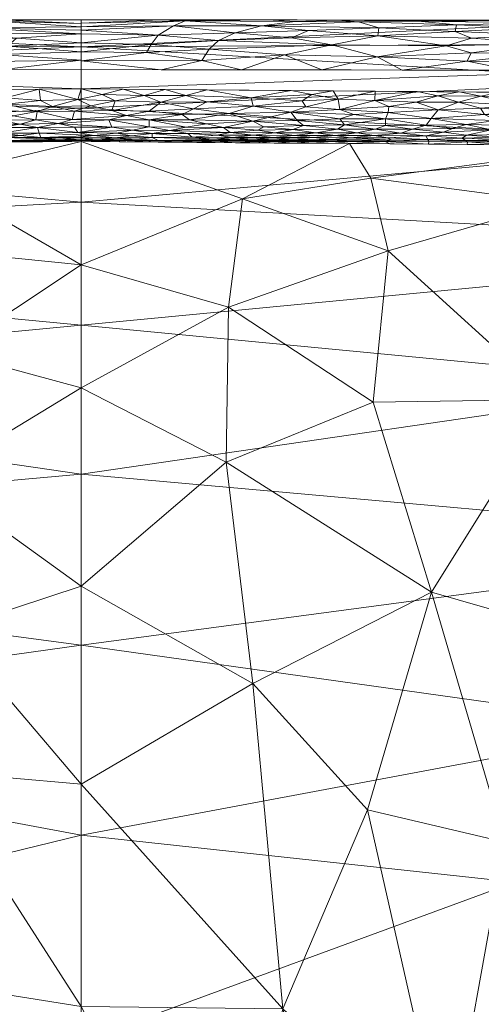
# Model space of a CAD drawing. Header units: millimetres. Extents: x -275 to 275, y 0 to 461.
# Tile 59 of 85: x -3 to 20, y 412 to 461. Entities that reach past the tile are written whole.
import ezdxf

# ---------------------------------------------------------------- set-up
doc = ezdxf.new("R2010")
doc.units = ezdxf.units.MM
doc.layers.add('A-GENM', color=13, linetype='Continuous')

# ---------------------------------------------------------------- blocks, each defined once
blk = doc.blocks.new('MODEL_CCAS1511-1000410R0 - MODEL_CCAS1511-1000410R0-465174-Preview')
at = {"layer": 'A-GENM', "lineweight": 9}
mesh = blk.add_polyface(dxfattribs=at)
corners = [(-272.167, 0), (-272.319, -150.975), (-272.479, -301.95), (-272.223, -329.002), (-270.726, -356.013), (-266.536, -382.739), (-256.83, -407.989), (-238.784, -428.131), (-214.858, -440.747), (-188.814, -448.06), (-162.114, -452.412), (-135.192, -455.069), (-108.188, -456.694), (-81.152, -457.659), (-54.105, -458.187), (-27.053, -458.42), (0, -458.452), (27.053, -458.42), (54.105, -458.187), (81.152, -457.659), (108.188, -456.694), (135.192, -455.069), (162.114, -452.412), (188.814, -448.059), (214.858, -440.746), (238.784, -428.131), (256.83, -407.989), (266.536, -382.739), (270.726, -356.013), (272.223, -329.002), (272.479, -301.95), (272.319, -150.975), (272.167, 0), (-271.479, -141.65), (-253.734, -118.36), (-222.049, -117.596), (-190.328, -117.596), (-158.607, -117.596), (-126.885, -117.596), (-95.164, -117.596), (-63.443, -117.596), (-31.721, -117.596), (0, -117.596), (15.006, -117.596), (30.013, -117.596), (45.019, -117.596), (60.026, -117.596), (75.032, -117.596), (90.039, -117.596), (105.045, -117.596), (120.051, -117.596), (135.058, -117.596), (150.064, -117.596), (165.071, -117.596), (180.077, -117.596), (195.083, -117.596), (210.09, -117.596), (225.096, -117.596), (240.103, -117.596), (255.062, -118.77), (267.363, -127.255), (271.479, -141.65), (271.5, -276.207), (270.746, -343.476), (267.133, -376.894), (262.881, -393.154), (255.834, -408.391), (245.398, -421.522), (232.048, -431.692), (216.932, -439.027), (200.945, -444.221), (167.942, -450.629), (134.487, -454.07), (67.276, -456.933), (0, -457.5), (-67.276, -456.933), (-134.485, -454.07), (-167.944, -450.629), (-200.946, -444.221), (-216.933, -439.027), (-232.048, -431.692), (-245.398, -421.522), (-255.835, -408.389), (-262.881, -393.152), (-267.133, -376.893), (-270.746, -343.476), (-271.5, -276.208), (0, -47.739), (12.205, -52.795), (17.261, -65), (12.205, -77.205), (0, -82.261), (-12.205, -77.205), (-17.261, -65), (-12.205, -52.795), (263.622, -390.318), (260.818, -397.614), (250.836, -414.68), (243.217, -423.183), (232.089, -431.661), (231.82, -431.802), (-231.823, -431.801), (-232.088, -431.662), (-243.217, -423.183), (-250.833, -414.683), (-260.819, -397.613), (-263.623, -390.318)]
mesh.append_faces([[corners[k] for k in face] for face in [(83, 105, 106), (98, 99, 25), (67, 97, 98), (80, 101, 102), (102, 103, 7), (68, 99, 100), (81, 103, 104), (65, 95, 96)]])
mesh.append_faces([[corners[k] for k in face] for face in [(8, 79, 101), (66, 26, 96), (69, 24, 100)]], dxfattribs={"vtx0": -1})
mesh.append_faces([[corners[k] for k in face] for face in [(0, 87, 32), (2, 86, 1), (4, 85, 3), (9, 78, 8), (14, 75, 13), (70, 24, 69)]], dxfattribs={"vtx0": -1, "vtx1": -1})
mesh.append_faces([[corners[k] for k in face] for face in [(94, 0, 38, 39)]], dxfattribs={"vtx0": -1, "vtx1": -1, "vtx3": -1})
mesh.append_faces([[corners[k] for k in face] for face in [(0, 35, 36), (33, 0, 1, 86), (92, 41, 42), (89, 48, 49, 88), (32, 58, 59), (62, 30, 31), (30, 62, 63), (90, 44, 45), (10, 76, 77), (75, 14, 15, 74), (28, 63, 64, 27), (23, 70, 71, 22), (70, 23, 24), (72, 21, 22, 71)]], dxfattribs={"vtx0": -1, "vtx2": -1})
mesh.append_faces([[corners[k] for k in face] for face in [(0, 36, 37, 38), (32, 52, 53, 54), (89, 46, 47, 48), (76, 10, 11, 12), (74, 15, 16, 17), (63, 28, 29, 30), (73, 18, 19, 20)]], dxfattribs={"vtx0": -1, "vtx3": -1})
mesh.append_faces([[corners[k] for k in face] for face in [(97, 26, 66)]], dxfattribs={"vtx1": -1})
mesh.append_faces([[corners[k] for k in face] for face in [(94, 87, 0), (87, 88, 32), (33, 34, 0), (34, 35, 0), (50, 51, 88, 49), (57, 58, 32, 56), (55, 56, 32, 54), (60, 61, 32), (59, 60, 32), (78, 79, 8)]], dxfattribs={"vtx1": -1, "vtx2": -1})
mesh.append_faces([[corners[k] for k in face] for face in [(51, 52, 32, 88)]], dxfattribs={"vtx1": -1, "vtx2": -1, "vtx3": -1})
mesh.append_faces([[corners[k] for k in face] for face in [(93, 94, 39, 40), (92, 93, 40, 41), (91, 92, 42, 43), (90, 91, 43, 44), (85, 86, 2, 3), (45, 46, 89, 90), (31, 32, 61, 62), (84, 85, 4, 5), (77, 78, 9, 10), (75, 76, 12, 13), (73, 74, 17, 18), (72, 73, 20, 21)]], dxfattribs={"vtx1": -1, "vtx3": -1})
mesh.append_faces([[corners[k] for k in face] for face in [(64, 95, 27), (5, 106, 84), (82, 105, 6), (6, 104, 82)]], dxfattribs={"vtx2": -1})
mesh = blk.add_polyface(dxfattribs=at)
corners = [(0, -388.723, -71.852), (-6.842, -398.34, -65.586), (0, -400.488, -64.043), (0, -422.703, -46.645), (-10.106, -411.478, -55.882), (-8.593, -427.738, -42.162), (-5.689, -382.925, -75.925), (0, -376.959, -79.662), (-11.696, -388.65, -72.242), (-13.022, -371.192, -83.248), (-17.311, -383.886, -75.421), (-18.319, -403.802, -61.759), (-21.212, -419.807, -49.238), (-14.33, -421.427, -47.799), (-31.201, -397.969, -66.174), (-37.019, -397.592, -66.571), (-37.3, -411.523, -56.218), (-12.514, -401.077, -63.677), (-48.393, -387.69, -73.679), (-53.043, -409.076, -58.491), (-43.311, -401.672, -63.799), (-27.708, -410.49, -56.85), (-52.419, -373.694, -82.768), (-59.395, -394.832, -69.16), (-29.28, -382.472, -76.554), (-36.34, -385.433, -74.813), (-26.028, -399.619, -64.902), (-23.692, -388.238, -72.682), (-63.06, -416.957, -52.405), (-56.906, -424.376, -45.837), (-24.442, -430.322, -39.841), (-29.211, -423.726, -45.956), (-40.533, -428.659, -41.615), (-63.24, -380.156, -79.125), (-58.623, -405.485, -61.391), (-32.769, -371.945, -83.191), (-41.605, -382.025, -77.171), (-43.293, -367.731, -86.035), (-51.094, -432.504, -38.017), (-47.241, -418.198, -51.011), (-66.372, -429.799, -40.917), (-68.554, -410.827, -57.536), (-17.541, -432.321, -37.84), (0, -411.595, -55.344), (-17.759, -365.189, -86.853)]
mesh.append_faces([[corners[k] for k in face] for face in [(0, 1, 2), (2, 1, 43)]], dxfattribs={"vtx0": -1, "vtx1": -1})
mesh.append_faces([[corners[k] for k in face] for face in [(3, 4, 5), (8, 9, 10), (11, 12, 13), (14, 15, 16), (0, 6, 1), (1, 17, 4), (18, 19, 20), (16, 21, 14), (22, 23, 18), (24, 25, 15), (26, 11, 27), (28, 29, 19), (30, 12, 31), (16, 32, 31), (23, 22, 33), (19, 34, 28), (25, 35, 36), (36, 37, 18), (24, 35, 25), (38, 32, 39), (29, 38, 39), (19, 29, 39), (29, 28, 40), (20, 19, 39), (34, 18, 23), (16, 20, 39), (20, 25, 36), (32, 16, 39), (26, 27, 14), (41, 28, 34), (24, 14, 27), (20, 15, 25), (11, 8, 10), (12, 11, 21), (31, 12, 21), (42, 5, 13), (31, 21, 16), (13, 5, 4), (6, 8, 1), (17, 1, 8), (1, 4, 43), (8, 11, 17), (4, 17, 11), (10, 44, 27), (6, 9, 8), (11, 10, 27), (20, 36, 18), (18, 34, 19), (41, 34, 23), (14, 21, 26), (11, 26, 21), (16, 15, 20), (24, 15, 14), (11, 13, 4), (42, 13, 12)]], dxfattribs={"vtx0": -1, "vtx1": -1, "vtx2": -1})
mesh.append_faces([[corners[k] for k in face] for face in [(6, 0, 7), (4, 3, 43)]], dxfattribs={"vtx0": -1, "vtx2": -1})
mesh = blk.add_polyface(dxfattribs=at)
corners = [(0, -448.691, -14.572), (6.58, -444.321, -24.387), (0, -442.531, -26.648), (24.216, -447.817, -19.496), (18.44, -444.309, -24.428), (12.956, -446.687, -21.16), (0, -400.488, -64.043), (0, -411.595, -55.344), (7.968, -412.854, -54.792), (9.819, -404.812, -60.934), (17.791, -416.838, -51.668), (19.706, -409.014, -57.873), (7.576, -423.38, -46.07), (26.863, -421.48, -47.881), (29.094, -413.493, -54.514), (20.396, -434.257, -35.915), (29.727, -432.231, -38.031), (22.389, -426.683, -43.226), (7.47, -438.004, -31.897), (20.945, -400.429, -64.241), (24.459, -451.707, -12.616), (30.316, -447.544, -19.916), (15.384, -452.644, -10.535), (27.638, -454.653, -2.496), (18.425, -454.719, -2.496), (7.773, -449.479, -16.819), (0, -454.852, -2.496), (9.213, -454.786, -2.496), (7.531, -453.044, -9.551), (13.025, -435.769, -34.309), (15.178, -424.047, -45.528), (0, -432.617, -36.647), (33.348, -442.446, -26.857), (6.575, -430.449, -39.607), (0, -388.723, -71.852), (10.339, -393.596, -68.902), (36.822, -413.61, -54.556), (26.626, -394.637, -68.41), (0, -422.703, -46.645), (24.324, -442.714, -26.481)]
mesh.append_faces([[corners[k] for k in face] for face in [(0, 1, 2), (23, 20, 24), (24, 22, 27), (26, 28, 0), (31, 33, 38)]], dxfattribs={"vtx0": -1, "vtx1": -1})
mesh.append_faces([[corners[k] for k in face] for face in [(3, 4, 5), (9, 10, 11), (7, 12, 8), (11, 13, 14), (15, 16, 17), (9, 8, 10), (5, 18, 1), (10, 13, 11), (14, 19, 11), (20, 21, 3), (3, 22, 20), (22, 24, 20), (1, 0, 25), (29, 4, 15), (27, 22, 28), (28, 25, 0), (12, 30, 8), (15, 32, 16), (25, 22, 5), (22, 25, 28), (25, 5, 1), (18, 5, 4), (33, 31, 18), (2, 1, 18), (35, 9, 11), (19, 35, 11), (30, 17, 10), (10, 17, 13), (19, 36, 37), (19, 14, 36), (29, 33, 18), (29, 30, 12), (10, 8, 30), (9, 6, 8), (15, 17, 30), (13, 17, 16), (29, 15, 30), (15, 39, 32), (21, 39, 3), (4, 3, 39), (22, 3, 5), (15, 4, 39), (18, 4, 29), (29, 12, 33), (12, 38, 33)]], dxfattribs={"vtx0": -1, "vtx1": -1, "vtx2": -1})
mesh.append_faces([[corners[k] for k in face] for face in [(9, 34, 6)]], dxfattribs={"vtx0": -1, "vtx2": -1})
mesh.append_faces([[corners[k] for k in face] for face in [(6, 7, 8), (26, 27, 28), (31, 2, 18), (7, 38, 12)]], dxfattribs={"vtx1": -1, "vtx2": -1})
mesh = blk.add_polyface(dxfattribs=at)
corners = [(0, -438.222, -89.41), (-38.429, -434.774, -97.266), (0, -429.661, -105.354), (-41.249, -459.806, -20.717), (-68.857, -459.511, -21.069), (-66.973, -457.521, -34.97), (0, -451.826, -55.906), (-33.284, -454.829, -47.428), (-40.75, -449.55, -64.58), (-54.681, -460.68, -2.499), (-27.34, -460.919, -2.526), (-28.626, -457.885, -33.61), (0, -459.599, -20.606), (0, -460.952, -2.565), (-80.508, -450.093, -61.958), (-63.703, -442.71, -81.213), (0, -445.669, -72.919), (-30.889, -442.721, -81.184), (-52.829, -428.716, -107.789), (-42.333, -415.649, -127.754), (-29.063, -425.591, -112.863), (-74.383, -411.109, -133.121), (-84.634, -397.216, -150), (-56.93, -398.255, -150), (0, -420.151, -120.75), (-44.768, -406.392, -140.173), (-29.223, -398.719, -150), (0, -398.847, -150), (0, -409.838, -135.62), (-24.382, -409.931, -135.677), (-21.703, -417.802, -124.652), (-82.021, -460.137, -2.486), (0, -456.521, -38.434), (-77.632, -418.512, -122.712), (-73.996, -425.362, -112.59), (-59.671, -453.186, -53.372), (-82.359, -453.947, -49.27), (-73.836, -434.011, -98.069), (-92.567, -429.686, -104.41), (-93.722, -444.848, -74.464), (-96.108, -437.42, -90.131), (-94.287, -458.869, -20.869)]
mesh.append_faces([[corners[k] for k in face] for face in [(10, 12, 13)]], dxfattribs={"vtx0": -1})
mesh.append_faces([[corners[k] for k in face] for face in [(0, 1, 2), (9, 3, 10), (16, 17, 0), (6, 8, 16), (2, 20, 24), (12, 11, 32)]], dxfattribs={"vtx0": -1, "vtx1": -1})
mesh.append_faces([[corners[k] for k in face] for face in [(3, 4, 5), (6, 7, 8), (3, 11, 12), (3, 12, 10), (8, 14, 15), (18, 19, 20), (2, 1, 20), (17, 1, 0), (23, 25, 21), (30, 19, 29), (5, 7, 11), (1, 17, 15), (29, 19, 25), (33, 19, 34), (18, 20, 1), (30, 20, 19), (16, 8, 17), (15, 17, 8), (11, 7, 32), (8, 35, 14), (35, 8, 7), (14, 35, 36), (18, 37, 34), (37, 38, 34), (15, 14, 39), (7, 5, 35), (35, 5, 36), (37, 1, 15), (19, 18, 34), (1, 37, 18), (15, 40, 37), (21, 25, 19), (26, 29, 25), (28, 30, 29), (20, 30, 24), (19, 33, 21), (4, 3, 9), (41, 5, 4), (5, 11, 3)]], dxfattribs={"vtx0": -1, "vtx1": -1, "vtx2": -1})
mesh.append_faces([[corners[k] for k in face] for face in [(21, 22, 23), (4, 9, 31), (7, 6, 32), (30, 28, 24)]], dxfattribs={"vtx0": -1, "vtx2": -1})
mesh.append_faces([[corners[k] for k in face] for face in [(23, 26, 25), (27, 28, 29), (26, 27, 29)]], dxfattribs={"vtx1": -1, "vtx2": -1})
mesh = blk.add_polyface(dxfattribs=at)
corners = [(54.681, -460.68, -2.499), (41.249, -459.806, -20.717), (69.236, -459.955, -16.054), (38.429, -434.774, -97.266), (52.845, -428.714, -107.791), (73.82, -433.992, -98.105), (0, -429.661, -105.354), (0, -420.151, -120.75), (29.063, -425.591, -112.863), (27.34, -460.919, -2.526), (0, -460.952, -2.565), (0, -459.599, -20.606), (30.889, -442.721, -81.184), (0, -445.669, -72.919), (0, -438.222, -89.41), (40.551, -457.791, -34.389), (0, -456.521, -38.434), (33.284, -454.829, -47.428), (40.75, -449.55, -64.58), (63.703, -442.71, -81.213), (80.508, -450.093, -61.958), (0, -451.826, -55.906), (28.369, -398.728, -150), (53.455, -407.83, -138.143), (30.473, -407.995, -138.237), (19.256, -415.463, -128), (0, -409.838, -135.62), (56.788, -398.258, -150), (84.236, -397.237, -150), (74.074, -411.036, -133.234), (42.348, -415.649, -127.754), (59.671, -453.186, -53.372), (82.359, -453.947, -49.27), (0, -398.847, -150), (77.597, -418.465, -122.782), (74.026, -425.361, -112.59), (66.973, -457.521, -34.97), (85.101, -442.366, -80.885), (82.021, -460.137, -2.486)]
mesh.append_faces([[corners[k] for k in face] for face in [(13, 18, 21), (21, 17, 16), (0, 2, 38)]], dxfattribs={"vtx0": -1, "vtx1": -1})
mesh.append_faces([[corners[k] for k in face] for face in [(0, 1, 2), (3, 4, 5), (15, 16, 17), (9, 11, 1), (18, 19, 20), (14, 3, 12), (17, 21, 18), (18, 12, 19), (22, 23, 24), (6, 8, 3), (3, 8, 4), (23, 30, 24), (31, 20, 32), (24, 30, 25), (34, 30, 29), (25, 8, 7), (4, 30, 35), (19, 12, 3), (18, 13, 12), (31, 18, 20), (1, 15, 36), (18, 31, 17), (36, 17, 31), (36, 31, 32), (5, 4, 35), (30, 4, 8), (3, 5, 19), (37, 20, 19), (5, 37, 19), (30, 34, 35), (8, 25, 30), (26, 24, 25), (27, 29, 23), (29, 30, 23), (36, 2, 1), (15, 1, 11), (17, 36, 15)]], dxfattribs={"vtx0": -1, "vtx1": -1, "vtx2": -1})
mesh.append_faces([[corners[k] for k in face] for face in [(12, 13, 14), (25, 7, 26), (24, 33, 22), (15, 11, 16), (3, 14, 6), (23, 22, 27)]], dxfattribs={"vtx0": -1, "vtx2": -1})
mesh.append_faces([[corners[k] for k in face] for face in [(10, 11, 9)]], dxfattribs={"vtx1": -1})
mesh.append_faces([[corners[k] for k in face] for face in [(6, 7, 8), (0, 9, 1), (27, 28, 29), (26, 33, 24)]], dxfattribs={"vtx1": -1, "vtx2": -1})
mesh = blk.add_polyface(dxfattribs=at)
corners = [(-7.266, -438.818, -30.997), (0, -432.617, -36.647), (-8.593, -427.738, -42.162), (-61.323, -449.844, -15.934), (-54.387, -442.882, -26.405), (-62.56, -445.176, -23.342), (-56.906, -424.376, -45.837), (-66.372, -429.799, -40.917), (-61.732, -437.675, -32.656), (-15.374, -449.383, -16.982), (-7.377, -446.578, -21.309), (-14.613, -441.823, -27.535), (-40.533, -428.659, -41.615), (-51.094, -432.504, -38.017), (-44.052, -441.957, -27.518), (-14.504, -453.026, -9.575), (-23.724, -451.8, -12.421), (-31.038, -435.04, -35.195), (-35.798, -442.769, -26.468), (-17.541, -432.321, -37.84), (-23.56, -441.96, -27.405), (-40.007, -451.798, -12.304), (-31.128, -448.355, -18.658), (-54.179, -450.257, -15.26), (-65.407, -452.891, -8.94), (-31.666, -452.865, -9.865), (-61.821, -454.408, -2.497), (-8.088, -451.986, -12.061), (-24.442, -430.322, -39.841), (-46.014, -448.574, -18.275), (-29.211, -423.726, -45.956), (-21.212, -419.807, -49.238), (0, -422.703, -46.645), (-13.438, -454.755, -2.496), (0, -442.531, -26.648), (0, -448.691, -14.572), (0, -454.852, -2.496), (-26.876, -454.659, -2.496), (-35.612, -454.596, -2.496), (-44.348, -454.533, -2.496), (-48.127, -452.777, -9.823), (-68.536, -449.688, -16.096), (-53.085, -454.471, -2.497)]
mesh.append_faces([[corners[k] for k in face] for face in [(32, 2, 1), (36, 27, 33), (1, 0, 34), (38, 21, 39), (37, 25, 38)]], dxfattribs={"vtx0": -1, "vtx1": -1})
mesh.append_faces([[corners[k] for k in face] for face in [(0, 1, 2), (3, 4, 5), (6, 7, 8), (9, 10, 11), (12, 13, 14), (15, 9, 16), (17, 12, 18), (11, 19, 20), (21, 22, 18), (11, 0, 19), (14, 18, 12), (13, 6, 8), (23, 3, 24), (22, 25, 16), (24, 26, 23), (14, 13, 4), (18, 20, 17), (15, 27, 9), (20, 19, 28), (4, 29, 14), (12, 17, 30), (13, 8, 4), (5, 4, 8), (4, 23, 29), (28, 30, 17), (20, 28, 17), (31, 28, 19), (16, 20, 22), (11, 20, 9), (10, 9, 27), (11, 10, 0), (15, 33, 27), (0, 10, 34), (10, 27, 35), (19, 0, 2), (9, 20, 16), (38, 25, 21), (37, 15, 16), (16, 25, 37), (29, 40, 21), (21, 25, 22), (3, 5, 41), (4, 3, 23), (18, 14, 29), (20, 18, 22), (40, 29, 23), (18, 29, 21), (42, 40, 23), (21, 40, 39)]], dxfattribs={"vtx0": -1, "vtx1": -1, "vtx2": -1})
mesh.append_faces([[corners[k] for k in face] for face in [(27, 36, 35), (40, 42, 39), (23, 26, 42)]], dxfattribs={"vtx0": -1, "vtx2": -1})
mesh.append_faces([[corners[k] for k in face] for face in [(35, 34, 10), (37, 33, 15)]], dxfattribs={"vtx1": -1, "vtx2": -1})
mesh = blk.add_polyface(dxfattribs=at)
corners = [(-21.1, -454.959, -1.539), (-19.248, -454.916, -1.722), (-21.415, -454.87, -1.902), (-23.125, -454.906, -1.697), (-17.409, -454.882, -1.917), (-19.34, -454.849, -2.091), (-17.387, -454.727, -2.496), (-19.319, -454.713, -2.496), (-21.251, -454.699, -2.496), (-19.073, -455.019, -1.389), (-20.853, -455.072, -1.245), (-17.879, -456.435, -0.11), (-17.517, -456.015, -0.27), (-20.198, -456.217, -0.178), (-21.598, -455.659, -0.483), (-20.776, -455.917, -0.315), (-19.277, -455.712, -0.45), (-20.549, -455.444, -0.683), (-21.324, -455.209, -0.985), (-23.024, -455.285, -0.861), (-17.25, -455.139, -1.134), (-19.286, -455.173, -1.058), (-18.921, -457.341), (-17.859, -457.139, -0.003), (-20.011, -457.125, -0.003), (-22.058, -457.069, -0.006), (-21.874, -456.675, -0.052), (-18.895, -456.826, -0.03), (-18.136, -455.324, -0.837), (-22.062, -456.113, -0.216), (-19.984, -456.53, -0.084), (-21.024, -457.323), (-23.126, -457.305), (-18.589, -455.508, -0.626), (-23.3, -455.481, -0.632), (-22.73, -455.85, -0.348), (-21.883, -456.382, -0.121), (-22.231, -454.825, -2.196), (-17.363, -454.963, -1.575), (-23.183, -454.685, -2.496), (-17.269, -455.676, -0.483), (-23.099, -455.007, -1.376), (-23.058, -455.132, -1.104)]
mesh.append_faces([[corners[k] for k in face] for face in [(31, 25, 32), (39, 37, 8), (7, 5, 6)]], dxfattribs={"vtx0": -1, "vtx1": -1})
mesh.append_faces([[corners[k] for k in face] for face in [(0, 1, 2), (2, 3, 0), (4, 5, 1), (6, 5, 4), (9, 0, 10), (11, 12, 13), (14, 15, 16), (17, 18, 19), (20, 9, 21), (22, 23, 24), (25, 24, 26), (23, 27, 24), (17, 28, 21), (16, 17, 14), (15, 29, 13), (30, 26, 27), (24, 25, 31), (26, 24, 27), (30, 11, 13), (12, 16, 15), (17, 33, 28), (14, 17, 34), (33, 17, 16), (35, 15, 14), (12, 15, 13), (35, 29, 15), (30, 36, 26), (13, 29, 36), (3, 2, 37), (0, 9, 1), (38, 1, 9), (8, 37, 5), (2, 1, 5), (5, 37, 2), (9, 10, 21), (40, 33, 16), (41, 10, 0), (10, 18, 21), (17, 21, 18), (28, 20, 21), (10, 42, 18), (11, 30, 27), (36, 30, 13)]], dxfattribs={"vtx0": -1, "vtx1": -1, "vtx2": -1})
mesh.append_faces([[corners[k] for k in face] for face in [(5, 7, 8), (24, 31, 22)]], dxfattribs={"vtx0": -1, "vtx2": -1})
mesh = blk.add_polyface(dxfattribs=at)
corners = [(-12.875, -456.97, -0.016), (-14.699, -456.903, -0.023), (-14.717, -457.376), (-15.519, -454.922, -1.751), (-15.219, -454.861, -2.107), (-17.409, -454.882, -1.917), (-19.248, -454.916, -1.722), (-17.363, -454.963, -1.575), (-16.594, -455.471, -0.671), (-15.246, -455.652, -0.507), (-14.718, -455.468, -0.68), (-17.269, -455.676, -0.483), (-17.517, -456.015, -0.27), (-15.237, -455.989, -0.287), (-18.589, -455.508, -0.626), (-18.895, -456.826, -0.03), (-16.774, -456.825, -0.032), (-17.879, -456.435, -0.11), (-13.523, -454.754, -2.496), (-15.455, -454.741, -2.496), (-15.364, -456.31, -0.151), (-18.136, -455.324, -0.837), (-16.004, -455.283, -0.903), (-17.25, -455.139, -1.134), (-12.948, -456.465, -0.106), (-13.656, -456.216, -0.187), (-15.401, -456.604, -0.071), (-17.859, -457.139, -0.003), (-16.819, -457.358), (-18.921, -457.341), (-17.387, -454.727, -2.496), (-19.073, -455.019, -1.389), (-13.484, -455.044, -1.37), (-15.347, -455.037, -1.376), (-13.537, -454.899, -1.888), (-12.572, -454.965, -1.615), (-14.677, -455.153, -1.123), (-13.801, -455.288, -0.905), (-13.184, -455.698, -0.476), (-19.277, -455.712, -0.45), (-12.945, -455.989, -0.29)]
mesh.append_faces([[corners[k] for k in face] for face in [(28, 27, 29), (30, 4, 19)]], dxfattribs={"vtx0": -1, "vtx1": -1})
mesh.append_faces([[corners[k] for k in face] for face in [(0, 1, 2), (3, 4, 5), (6, 7, 5), (8, 9, 10), (11, 12, 13), (8, 14, 11), (15, 16, 17), (20, 13, 12), (7, 3, 5), (21, 22, 23), (24, 25, 20), (20, 26, 24), (27, 16, 15), (1, 27, 28), (1, 26, 16), (16, 26, 17), (12, 17, 20), (25, 13, 20), (17, 26, 20), (1, 24, 26), (4, 30, 5), (23, 7, 31), (32, 3, 33), (33, 3, 7), (4, 3, 34), (35, 34, 3), (10, 22, 8), (3, 32, 35), (32, 33, 36), (23, 36, 33), (22, 37, 36), (7, 23, 33), (23, 22, 36), (8, 22, 21), (14, 8, 21), (9, 38, 10), (12, 11, 39), (8, 11, 9), (13, 38, 9), (22, 10, 37), (1, 16, 27), (25, 40, 13), (11, 13, 9)]], dxfattribs={"vtx0": -1, "vtx1": -1, "vtx2": -1})
mesh.append_faces([[corners[k] for k in face] for face in [(4, 18, 19), (1, 28, 2)]], dxfattribs={"vtx0": -1, "vtx2": -1})
mesh = blk.add_polyface(dxfattribs=at)
corners = [(-10.599, -455.451, -0.709), (-12.843, -455.482, -0.67), (-11.137, -455.652, -0.516), (-13.484, -455.044, -1.37), (-11.622, -455.052, -1.362), (-12.572, -454.965, -1.615), (-10.633, -454.969, -1.613), (-11.599, -454.903, -1.889), (-12.566, -454.859, -2.182), (-15.219, -454.861, -2.107), (-13.537, -454.899, -1.888), (-9.66, -454.907, -1.886), (-10.635, -454.863, -2.182), (-11.748, -455.298, -0.898), (-9.699, -455.289, -0.916), (-10.669, -455.16, -1.128), (-12.719, -455.159, -1.123), (-13.801, -455.288, -0.905), (-14.677, -455.153, -1.123), (-9.513, -456.098, -0.241), (-10.812, -455.91, -0.337), (-10.498, -456.331, -0.148), (-11.557, -457.205, -0.001), (-12.875, -456.97, -0.016), (-12.614, -457.394), (-8.523, -457.037, -0.011), (-11.071, -456.894, -0.025), (-12.948, -456.465, -0.106), (-14.699, -456.903, -0.023), (-11.247, -456.589, -0.077), (-12.945, -455.989, -0.29), (-13.656, -456.216, -0.187), (-13.184, -455.698, -0.476), (-10.512, -457.411), (-11.591, -454.768, -2.496), (-13.523, -454.754, -2.496), (-9.603, -455.059, -1.353), (-9.66, -454.782, -2.496), (-14.718, -455.468, -0.68), (-9.151, -455.598, -0.565), (-14.717, -457.376), (-8.608, -456.622, -0.07), (-15.237, -455.989, -0.287)]
mesh.append_faces([[corners[k] for k in face] for face in [(24, 23, 40)]], dxfattribs={"vtx0": -1, "vtx1": -1})
mesh.append_faces([[corners[k] for k in face] for face in [(0, 1, 2), (3, 4, 5), (6, 7, 5), (8, 9, 10), (7, 6, 11), (8, 7, 12), (13, 14, 15), (16, 17, 13), (16, 18, 17), (19, 20, 21), (22, 23, 24), (22, 25, 26), (23, 27, 28), (29, 21, 27), (30, 31, 21), (32, 2, 1), (25, 22, 33), (23, 22, 26), (23, 26, 29), (9, 8, 35), (7, 8, 10), (5, 7, 10), (8, 12, 34), (5, 4, 6), (36, 6, 4), (15, 36, 4), (12, 7, 11), (16, 15, 4), (15, 16, 13), (3, 16, 4), (16, 3, 18), (1, 13, 17), (0, 14, 13), (1, 38, 32), (1, 0, 13), (39, 0, 2), (20, 32, 30), (1, 17, 38), (23, 29, 27), (41, 29, 26), (21, 31, 27), (32, 42, 30), (32, 20, 2), (21, 20, 30)]], dxfattribs={"vtx0": -1, "vtx1": -1, "vtx2": -1})
mesh.append_faces([[corners[k] for k in face] for face in [(22, 24, 33), (8, 34, 35)]], dxfattribs={"vtx0": -1, "vtx2": -1})
mesh.append_faces([[corners[k] for k in face] for face in [(37, 34, 12)]], dxfattribs={"vtx1": -1, "vtx2": -1})
mesh = blk.add_polyface(dxfattribs=at)
corners = [(-6.796, -455.171, -1.12), (-7.466, -455.316, -0.884), (-5.353, -455.256, -0.976), (-6.597, -454.979, -1.6), (-5.803, -454.912, -1.891), (-7.734, -454.909, -1.894), (-6.772, -454.869, -2.183), (-7.728, -454.796, -2.496), (-8.699, -454.866, -2.181), (-8.844, -455.426, -0.741), (-10.599, -455.451, -0.709), (-9.151, -455.598, -0.565), (-8.409, -457.429), (-6.307, -457.447), (-8.523, -457.037, -0.011), (-10.512, -457.411), (-5.796, -454.81, -2.496), (-9.603, -455.059, -1.353), (-7.584, -455.065, -1.347), (-8.552, -454.973, -1.612), (-9.66, -454.907, -1.886), (-10.633, -454.969, -1.613), (-8.633, -455.168, -1.121), (-10.669, -455.16, -1.128), (-9.699, -455.289, -0.916), (-8.596, -455.88, -0.357), (-5.435, -455.943, -0.323), (-6.275, -455.743, -0.451), (-7.128, -455.563, -0.601), (-7.422, -456.262, -0.174), (-8.608, -456.622, -0.07), (-6.298, -456.847, -0.032), (-5.631, -456.487, -0.104), (-10.812, -455.91, -0.337), (-11.137, -455.652, -0.516), (-9.513, -456.098, -0.241), (-10.498, -456.331, -0.148), (-11.247, -456.589, -0.077), (-5.252, -457.162, -0.003), (-11.071, -456.894, -0.025), (-10.635, -454.863, -2.182), (-9.66, -454.782, -2.496), (-4.445, -455.412, -0.764), (-5.555, -455.07, -1.341)]
mesh.append_faces([[corners[k] for k in face] for face in [(7, 6, 16)]], dxfattribs={"vtx0": -1, "vtx1": -1})
mesh.append_faces([[corners[k] for k in face] for face in [(0, 1, 2), (3, 4, 5), (6, 7, 8), (9, 10, 11), (17, 18, 19), (20, 21, 19), (22, 23, 24), (25, 26, 27), (28, 11, 25), (26, 25, 29), (30, 31, 32), (22, 18, 17), (14, 31, 30), (33, 25, 34), (25, 33, 35), (30, 29, 36), (29, 30, 32), (37, 30, 36), (13, 38, 14), (30, 39, 14), (14, 38, 31), (40, 20, 8), (8, 41, 40), (20, 19, 5), (21, 17, 19), (17, 23, 22), (3, 19, 18), (4, 6, 5), (5, 6, 8), (20, 5, 8), (5, 19, 3), (25, 11, 34), (28, 1, 9), (1, 22, 24), (0, 18, 22), (9, 24, 10), (42, 1, 28), (43, 3, 18), (0, 43, 18), (1, 0, 22), (25, 27, 28), (28, 9, 11), (1, 24, 9), (36, 29, 35), (29, 25, 35)]], dxfattribs={"vtx0": -1, "vtx1": -1, "vtx2": -1})
mesh.append_faces([[corners[k] for k in face] for face in [(8, 7, 41)]], dxfattribs={"vtx0": -1, "vtx2": -1})
mesh.append_faces([[corners[k] for k in face] for face in [(12, 13, 14, 15)]], dxfattribs={"vtx1": -1, "vtx2": -1})
mesh = blk.add_polyface(dxfattribs=at)
corners = [(-2.584, -455.422, -0.753), (-1.783, -455.279, -0.944), (-3.557, -455.256, -0.978), (-3.864, -454.824, -2.496), (-4.856, -454.871, -2.183), (-1.934, -454.909, -1.92), (-3.412, -455.934, -0.329), (-5.062, -456.205, -0.197), (-2.283, -456.154, -0.219), (-5.252, -457.162, -0.003), (-3.158, -457.162, -0.003), (-3.986, -456.827, -0.035), (-2.533, -455.15, -1.167), (-6.772, -454.869, -2.183), (-5.803, -454.912, -1.891), (-1.694, -455.047, -1.406), (-2.77, -454.969, -1.647), (-3.555, -455.051, -1.391), (-6.597, -454.979, -1.6), (-5.555, -455.07, -1.341), (-4.445, -455.412, -0.764), (-6.275, -455.743, -0.451), (-5.266, -455.574, -0.593), (-1.545, -456.406, -0.128), (-3.413, -456.373, -0.138), (-5.435, -455.943, -0.323), (-7.422, -456.262, -0.174), (-5.631, -456.487, -0.104), (-6.298, -456.847, -0.032), (-3.405, -455.585, -0.583), (-4.205, -457.465), (-6.307, -457.447), (-1.709, -456.899, -0.025), (-2.102, -457.482), (-1.388, -455.934, -0.329), (-5.796, -454.81, -2.496), (-3.865, -454.913, -1.892), (-5.353, -455.256, -0.976), (-6.796, -455.171, -1.12), (-7.466, -455.316, -0.884), (-1.544, -455.573, -0.595), (-7.128, -455.563, -0.601), (-1.932, -454.838, -2.496)]
mesh.append_faces([[corners[k] for k in face] for face in [(30, 9, 31)]], dxfattribs={"vtx0": -1, "vtx1": -1})
mesh.append_faces([[corners[k] for k in face] for face in [(0, 1, 2), (3, 4, 5), (6, 7, 8), (9, 10, 11), (2, 1, 12), (4, 13, 14), (15, 16, 17), (17, 18, 19), (0, 2, 20), (21, 6, 22), (23, 8, 24), (7, 6, 25), (7, 26, 27), (9, 11, 28), (29, 0, 20), (10, 9, 30), (27, 11, 24), (11, 10, 32), (23, 24, 11), (34, 29, 6), (22, 6, 29), (4, 35, 13), (4, 36, 5), (4, 14, 36), (18, 36, 14), (16, 5, 36), (36, 18, 17), (19, 37, 2), (36, 17, 16), (19, 38, 37), (12, 15, 17), (17, 19, 2), (2, 12, 17), (2, 37, 20), (39, 20, 37), (22, 29, 20), (29, 40, 0), (20, 41, 22), (21, 22, 41), (6, 21, 25), (11, 27, 28), (7, 27, 24), (7, 24, 8), (26, 7, 25)]], dxfattribs={"vtx0": -1, "vtx1": -1, "vtx2": -1})
mesh.append_faces([[corners[k] for k in face] for face in [(10, 30, 33)]], dxfattribs={"vtx0": -1, "vtx2": -1})
mesh.append_faces([[corners[k] for k in face] for face in [(3, 35, 4), (42, 3, 5)]], dxfattribs={"vtx1": -1, "vtx2": -1})
mesh = blk.add_polyface(dxfattribs=at)
corners = [(2.1, -455.271, -0.956), (-0.635, -455.166, -1.137), (0.166, -455.301, -0.913), (-1.934, -454.909, -1.92), (-0.75, -454.969, -1.651), (-0.034, -454.906, -1.942), (1.853, -454.913, -1.897), (1.099, -454.977, -1.62), (-1.709, -456.899, -0.025), (0.154, -456.952, -0.019), (-0.496, -456.646, -0.067), (1.422, -456.615, -0.073), (2.199, -456.354, -0.144), (0.323, -456.374, -0.138), (-1.932, -454.838, -2.496), (-2.77, -454.969, -1.647), (-2.533, -455.15, -1.167), (-1.694, -455.047, -1.406), (0.16, -455.058, -1.378), (2.18, -455.555, -0.612), (0.32, -455.567, -0.601), (1.143, -455.754, -0.446), (-1.388, -455.934, -0.329), (-1.544, -455.573, -0.595), (-1.545, -456.406, -0.128), (0, -457.5), (2.102, -457.482), (2.265, -455.939, -0.326), (0.437, -455.958, -0.316), (-1.051, -457.209, -0.001), (-2.102, -457.482), (-3.158, -457.162, -0.003), (-3.986, -456.827, -0.035), (2.03, -456.915, -0.024), (-2.283, -456.154, -0.219), (-3.412, -455.934, -0.329), (0, -454.852, -2.496), (1.932, -454.838, -2.496), (-1.783, -455.279, -0.944), (2.018, -455.058, -1.376), (-2.584, -455.422, -0.753), (-3.405, -455.585, -0.583)]
mesh.append_faces([[corners[k] for k in face] for face in [(14, 5, 36), (36, 5, 37)]], dxfattribs={"vtx0": -1, "vtx1": -1})
mesh.append_faces([[corners[k] for k in face] for face in [(0, 1, 2), (3, 4, 5), (6, 5, 7), (8, 9, 10), (11, 12, 13), (10, 11, 13), (5, 14, 3), (4, 3, 15), (16, 1, 17), (1, 18, 17), (19, 20, 21), (22, 21, 23), (8, 10, 24), (27, 21, 28), (9, 8, 29), (30, 29, 31), (24, 32, 8), (31, 29, 8), (25, 9, 29), (11, 10, 9), (11, 9, 33), (24, 10, 13), (23, 21, 20), (28, 21, 22), (13, 28, 34), (13, 34, 24), (34, 22, 35), (34, 28, 22), (12, 28, 13), (4, 17, 18), (7, 4, 18), (4, 7, 5), (15, 17, 4), (16, 38, 1), (2, 1, 38), (39, 1, 0), (40, 2, 38), (19, 2, 20), (39, 7, 18), (1, 39, 18), (40, 23, 2), (22, 23, 41), (2, 23, 20)]], dxfattribs={"vtx0": -1, "vtx1": -1, "vtx2": -1})
mesh.append_faces([[corners[k] for k in face] for face in [(25, 26, 9), (30, 25, 29)]], dxfattribs={"vtx1": -1, "vtx2": -1})
mesh = blk.add_polyface(dxfattribs=at)
corners = [(3.874, -455.051, -1.391), (1.099, -454.977, -1.62), (2.018, -455.058, -1.376), (2.265, -455.939, -0.326), (3.402, -456.142, -0.224), (4.122, -455.918, -0.338), (3.673, -454.913, -1.893), (5.492, -454.91, -1.905), (4.718, -454.87, -2.194), (3.037, -455.153, -1.16), (3.864, -454.824, -2.496), (1.932, -454.838, -2.496), (2.9, -454.872, -2.182), (-0.034, -454.906, -1.942), (1.853, -454.913, -1.897), (3.045, -455.732, -0.462), (2.199, -456.354, -0.144), (5.397, -455.724, -0.466), (4.044, -455.557, -0.609), (3.783, -457.036, -0.011), (3.739, -456.718, -0.053), (2.03, -456.915, -0.024), (1.143, -455.754, -0.446), (5.501, -456.899, -0.025), (2.102, -457.482), (4.205, -457.465), (1.422, -456.615, -0.073), (4.055, -456.399, -0.129), (0.437, -455.958, -0.316), (5.376, -456.203, -0.198), (5.95, -455.962, -0.311), (2.18, -455.555, -0.612), (4, -455.273, -0.952), (0.166, -455.301, -0.913), (2.1, -455.271, -0.956), (6.154, -455.11, -1.244), (5.885, -454.992, -1.559), (6.137, -456.454, -0.113), (0.154, -456.952, -0.019), (5.796, -454.81, -2.496), (6.277, -455.433, -0.737), (5.289, -457.216, -0.001)]
mesh.append_faces([[corners[k] for k in face] for face in [(0, 1, 2), (3, 4, 5), (6, 7, 8), (2, 9, 0), (12, 13, 14), (8, 10, 12), (5, 15, 3), (16, 4, 3), (15, 17, 18), (19, 20, 21), (3, 15, 22), (23, 20, 19), (20, 26, 21), (26, 20, 16), (4, 16, 27), (28, 16, 3), (29, 4, 27), (4, 29, 5), (17, 5, 30), (5, 17, 15), (31, 15, 18), (15, 31, 22), (32, 31, 18), (33, 31, 34), (9, 35, 0), (36, 7, 6), (37, 27, 20), (29, 30, 5), (11, 13, 12), (38, 24, 21), (6, 12, 14), (12, 6, 8), (1, 6, 14), (36, 6, 0), (6, 1, 0), (9, 2, 34), (32, 9, 34), (9, 32, 35), (31, 32, 34), (40, 32, 18), (37, 20, 23), (20, 27, 16), (24, 19, 21), (19, 41, 23), (25, 41, 19)]], dxfattribs={"vtx0": -1, "vtx1": -1, "vtx2": -1})
mesh.append_faces([[corners[k] for k in face] for face in [(10, 11, 12), (24, 25, 19), (39, 10, 8)]], dxfattribs={"vtx1": -1, "vtx2": -1})
mesh = blk.add_polyface(dxfattribs=at)
corners = [(-19.531, -459.291, -0.147), (-14.822, -459.093, -0.083), (-19.332, -458.884, -0.039), (-18.732, -460.368, -0.899), (-19.534, -460.032, -0.568), (-22.774, -460.195, -0.723), (-18.795, -460.695, -1.407), (-16.88, -460.878, -1.896), (-13.88, -460.844, -1.76), (-12.842, -460.93, -2.132), (-17.082, -460.931, -2.541), (-14.902, -460.55, -1.137), (-11.392, -460.415, -0.944), (-14.861, -460.143, -0.656), (-10.814, -460.939, -2.549), (-13.666, -460.935, -2.545), (-25.6, -460.887, -2.062), (-21.89, -460.91, -2.116), (-22.792, -460.794, -1.668), (-9.029, -460.64, -1.278), (-18.266, -459.65, -0.308), (-12.55, -459.688, -0.325), (-23.215, -459.754, -0.377), (-10.532, -460.047, -0.57), (-22.393, -460.551, -1.166), (-16.075, -458.433), (-21.564, -458.427), (-25.392, -460.408, -0.975), (-10.18, -459.2, -0.112), (-12.056, -458.438), (-26.116, -460.088, -0.634), (-23.754, -458.821, -0.03), (-22.821, -459.256, -0.138), (-23.915, -460.923, -2.531), (-20.499, -460.927, -2.536), (-10.713, -460.854, -1.782)]
mesh.append_faces([[corners[k] for k in face] for face in [(14, 9, 15), (25, 1, 29), (15, 9, 10)]], dxfattribs={"vtx0": -1, "vtx1": -1})
mesh.append_faces([[corners[k] for k in face] for face in [(0, 1, 2), (3, 4, 5), (6, 7, 8), (9, 7, 10), (11, 12, 13), (16, 17, 18), (8, 19, 11), (3, 6, 11), (7, 9, 8), (7, 18, 17), (20, 13, 21), (3, 11, 13), (1, 20, 21), (0, 22, 20), (13, 23, 21), (4, 13, 20), (6, 24, 18), (24, 3, 5), (18, 7, 6), (3, 24, 6), (27, 24, 5), (28, 29, 1), (1, 21, 28), (22, 30, 5), (22, 5, 4), (26, 31, 2), (2, 31, 32), (0, 2, 32), (1, 25, 2), (13, 4, 3), (22, 4, 20), (16, 33, 17), (8, 9, 35), (6, 8, 11), (34, 7, 17), (22, 0, 32), (1, 0, 20)]], dxfattribs={"vtx0": -1, "vtx1": -1, "vtx2": -1})
mesh.append_faces([[corners[k] for k in face] for face in [(2, 25, 26), (7, 34, 10)]], dxfattribs={"vtx0": -1, "vtx2": -1})
mesh.append_faces([[corners[k] for k in face] for face in [(33, 34, 17)]], dxfattribs={"vtx1": -1, "vtx2": -1})
mesh = blk.add_polyface(dxfattribs=at)
corners = [(-7.962, -460.942, -2.553), (-9.354, -460.938, -2.172), (-10.814, -460.939, -2.549), (-9.029, -460.64, -1.278), (-5.218, -460.896, -1.945), (-4.622, -460.641, -1.283), (-11.392, -460.415, -0.944), (-14.902, -460.55, -1.137), (0, -460.774, -2.112), (-3.981, -460.947, -2.559), (0, -460.952, -2.565), (-6.408, -459.47, -0.214), (-3.273, -459.318, -0.153), (-6.047, -458.917, -0.043), (-12.842, -460.93, -2.132), (-12.55, -459.688, -0.325), (-10.532, -460.047, -0.57), (-6.878, -459.913, -0.467), (-3.503, -459.713, -0.339), (-3.865, -460.17, -0.679), (-0.001, -459.795, -0.566), (-7.707, -460.298, -0.806), (-0.001, -460.42, -1.208), (-12.056, -458.438), (-10.18, -459.2, -0.112), (-8.037, -458.443), (0, -460.597, -1.66), (-0.001, -460.243, -0.755), (-10.713, -460.854, -1.782), (-14.861, -460.143, -0.656), (0, -459.348, -0.378), (0, -458.9, -0.189), (-4.019, -458.448), (0, -458.452), (-13.88, -460.844, -1.76)]
mesh.append_faces([[corners[k] for k in face] for face in [(8, 9, 10), (32, 31, 33)]], dxfattribs={"vtx0": -1})
mesh.append_faces([[corners[k] for k in face] for face in [(0, 1, 2), (23, 24, 25), (30, 18, 20)]], dxfattribs={"vtx0": -1, "vtx1": -1})
mesh.append_faces([[corners[k] for k in face] for face in [(3, 4, 5), (3, 6, 7), (11, 12, 13), (9, 8, 4), (2, 1, 14), (15, 16, 17), (18, 19, 20), (21, 17, 16), (22, 19, 5), (5, 4, 26), (3, 5, 21), (3, 21, 6), (4, 3, 28), (21, 16, 6), (6, 16, 29), (11, 15, 17), (11, 18, 12), (24, 15, 11), (11, 13, 24), (21, 19, 17), (11, 17, 18), (5, 19, 21), (18, 30, 12), (19, 18, 17), (31, 32, 13), (12, 31, 13), (24, 13, 25), (1, 4, 28), (4, 1, 0), (1, 28, 14), (3, 34, 28)]], dxfattribs={"vtx0": -1, "vtx1": -1, "vtx2": -1})
mesh.append_faces([[corners[k] for k in face] for face in [(19, 27, 20), (12, 30, 31), (4, 0, 9), (5, 26, 22)]], dxfattribs={"vtx0": -1, "vtx2": -1})
mesh.append_faces([[corners[k] for k in face] for face in [(22, 27, 19), (32, 25, 13), (8, 26, 4)]], dxfattribs={"vtx1": -1, "vtx2": -1})
mesh = blk.add_polyface(dxfattribs=at)
corners = [(0, -458.92, -0.197), (0, -459.348, -0.378), (4.105, -459.209, -0.116), (6.43, -459.907, -0.463), (3.231, -460.02, -0.55), (5.879, -460.261, -0.767), (4.332, -460.876, -1.865), (0, -460.597, -1.66), (0, -460.766, -2.09), (7.544, -459.53, -0.241), (3.686, -459.629, -0.292), (5.356, -460.551, -1.133), (8.668, -460.667, -1.327), (7.962, -460.942, -2.553), (8.196, -460.937, -2.164), (3.981, -460.947, -2.559), (12.064, -460.848, -1.764), (8.862, -460.852, -1.774), (11.406, -460.935, -2.153), (11.588, -460.519, -1.085), (9.305, -460.221, -0.726), (-0.001, -460.243, -0.755), (8.365, -459.122, -0.089), (13.492, -458.939, -0.047), (8.037, -458.443), (4.019, -458.448), (0, -458.452), (10.057, -459.839, -0.416), (5.55, -458.846, -0.03), (0, -460.952, -2.565), (12.904, -459.539, -0.246), (-0.001, -459.795, -0.566), (-0.001, -460.42, -1.208)]
mesh.append_faces([[corners[k] for k in face] for face in [(13, 14, 15), (21, 4, 31), (31, 10, 1)]], dxfattribs={"vtx0": -1, "vtx1": -1})
mesh.append_faces([[corners[k] for k in face] for face in [(3, 4, 5), (9, 10, 3), (11, 12, 5), (16, 17, 18), (12, 19, 20), (15, 6, 8), (20, 5, 12), (5, 21, 11), (22, 23, 24), (27, 9, 3), (20, 27, 3), (9, 2, 10), (2, 28, 0), (28, 2, 22), (18, 17, 14), (11, 7, 6), (18, 14, 13), (6, 17, 12), (20, 3, 5), (9, 30, 22), (30, 9, 27), (2, 9, 22), (31, 4, 10), (3, 10, 4), (5, 4, 21), (2, 1, 10), (12, 16, 19), (17, 6, 14), (15, 14, 6), (6, 12, 11), (16, 12, 17), (24, 28, 22), (0, 28, 25)]], dxfattribs={"vtx0": -1, "vtx1": -1, "vtx2": -1})
mesh.append_faces([[corners[k] for k in face] for face in [(6, 7, 8), (11, 21, 32)]], dxfattribs={"vtx0": -1, "vtx2": -1})
mesh.append_faces([[corners[k] for k in face] for face in [(0, 1, 2), (24, 25, 28), (32, 7, 11)]], dxfattribs={"vtx1": -1, "vtx2": -1})
mesh.append_faces([[corners[k] for k in face] for face in [(25, 26, 0), (8, 29, 15)]], dxfattribs={"vtx2": -1})

msp = doc.modelspace()

# ---------------------------------------------------------------- block references
at = {"layer": 'A-GENM', "lineweight": 9, "rotation": 180}
msp.add_blockref('MODEL_CCAS1511-1000410R0 - MODEL_CCAS1511-1000410R0-465174-Preview', (0, 0, 850), dxfattribs=at)

doc.saveas('drawing.dxf')
